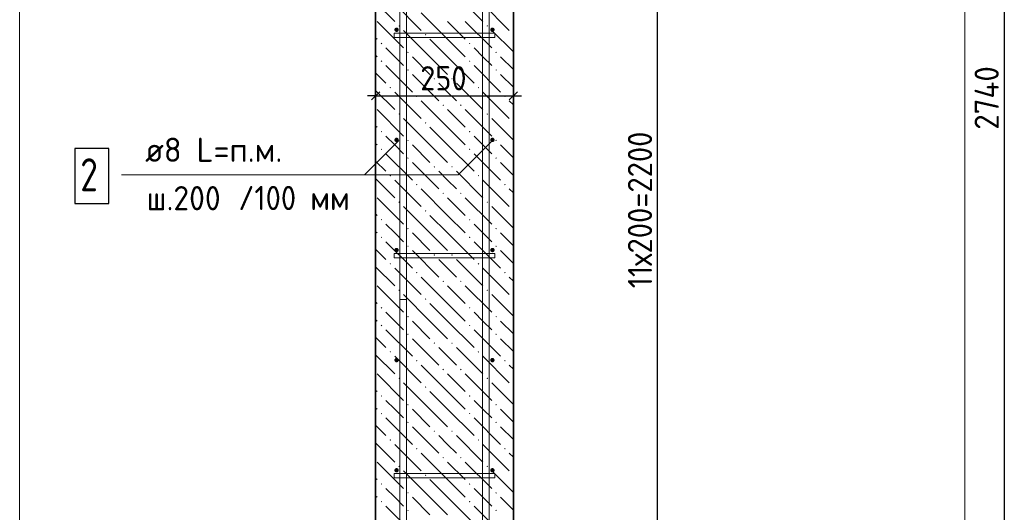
# Model space of a CAD drawing. Header units: millimetres. Extents: x 0 to 50400, y 0 to 35640.
# Tile 8 of 19: x 14309 to 25033, y 17143 to 22511. Entities that reach past the tile are written whole.
import ezdxf

# ---------------------------------------------------------------- set-up
doc = ezdxf.new("R2010")
doc.units = ezdxf.units.MM
doc.linetypes.add('______2', pattern=[324, 240, -84])
for name, color, linetype, lineweight in [('Standard', 7, 'Continuous', 25), ('Выпуски арматуры Г-обр.', 52, 'Continuous', 25), ('ЖБ Стена верхний уровень', 7, 'Continuous', 35), ('Позиционная метка линия выноска', 7, 'Continuous', 13), ('Позиционная метка номер позиции', 7, 'Continuous', 13)]:
    doc.layers.add(name, color=color, linetype=linetype, lineweight=lineweight)
for name, color, linetype, true_color in [('Стена фоновая арматура У1', 7, '______2', 0xa0a0a0), ('Стена фоновая арматура Х1', 7, '______2', 0xa0a0a0), ('Стена фоновая затяжка С-обр.', 7, '______2', 0xa0a0a0)]:
    doc.layers.add(name, color=color, linetype=linetype, true_color=true_color)
doc.styles.add('ISOCPEUR', font='txt')

msp = doc.modelspace()

# ---------------------------------------------------------------- hatches: boundary and pattern name
at = {"layer": 'ЖБ Стена верхний уровень', "linetype": 'Continuous', "lineweight": 18, "transparency": 33554687}
for points in [[(18434, 22443), (18442, 22451), (18450, 22443), (18442, 22435)], [(19394, 22443), (19402, 22451), (19410, 22443), (19402, 22435)], [(18722, 22347), (18730, 22355), (18738, 22347), (18730, 22339)], [(19682, 22347), (19686, 22351), (19686, 22343)], [(18242, 22251), (18250, 22259), (18258, 22251), (18250, 22243)], [(19202, 22251), (19210, 22259), (19218, 22251), (19210, 22243)], [(18530, 22155), (18538, 22163), (18546, 22155), (18538, 22147)], [(19490, 22155), (19498, 22163), (19506, 22155), (19498, 22147)], [(18242, 22059), (18250, 22067), (18258, 22059), (18250, 22051)], [(19202, 22059), (19210, 22067), (19218, 22059), (19210, 22051)], [(18530, 21963), (18538, 21971), (18546, 21963), (18538, 21955)], [(19490, 21963), (19498, 21971), (19506, 21963), (19498, 21955)], [(18338, 21771), (18346, 21779), (18354, 21771), (18346, 21763)], [(18818, 21867), (18826, 21875), (18834, 21867), (18826, 21859)], [(19010, 21867), (19018, 21875), (19026, 21867), (19018, 21859)], [(19298, 21771), (19306, 21779), (19314, 21771), (19306, 21763)], [(18626, 21675), (18634, 21683), (18642, 21675), (18634, 21667)], [(19586, 21675), (19594, 21683), (19602, 21675), (19594, 21667)], [(18914, 21579), (18922, 21587), (18930, 21579), (18922, 21571)], [(19106, 21579), (19114, 21587), (19122, 21579), (19114, 21571)], [(18434, 21483), (18442, 21491), (18450, 21483), (18442, 21475)], [(19394, 21483), (19402, 21491), (19410, 21483), (19402, 21475)], [(18722, 21387), (18730, 21395), (18738, 21387), (18730, 21379)], [(19682, 21387), (19686, 21391), (19686, 21383)], [(18242, 21291), (18250, 21299), (18258, 21291), (18250, 21283)], [(19202, 21291), (19210, 21299), (19218, 21291), (19210, 21283)], [(18530, 21195), (18538, 21203), (18546, 21195), (18538, 21187)], [(19490, 21195), (19498, 21203), (19506, 21195), (19498, 21187)], [(18242, 21099), (18250, 21107), (18258, 21099), (18250, 21091)], [(19202, 21099), (19210, 21107), (19218, 21099), (19210, 21091)], [(18530, 21003), (18538, 21011), (18546, 21003), (18538, 20995)], [(18818, 20907), (18826, 20915), (18834, 20907), (18826, 20899)], [(19010, 20907), (19018, 20915), (19026, 20907), (19018, 20899)], [(19490, 21003), (19498, 21011), (19506, 21003), (19498, 20995)], [(18338, 20811), (18346, 20819), (18354, 20811), (18346, 20803)], [(19298, 20811), (19306, 20819), (19314, 20811), (19306, 20803)], [(18626, 20715), (18634, 20723), (18642, 20715), (18634, 20707)], [(19586, 20715), (19594, 20723), (19602, 20715), (19594, 20707)], [(18914, 20619), (18922, 20627), (18930, 20619), (18922, 20611)], [(19106, 20619), (19114, 20627), (19122, 20619), (19114, 20611)], [(18434, 20523), (18442, 20531), (18450, 20523), (18442, 20515)], [(19394, 20523), (19402, 20531), (19410, 20523), (19402, 20515)], [(18722, 20427), (18730, 20435), (18738, 20427), (18730, 20419)], [(19682, 20427), (19686, 20431), (19686, 20423)], [(18242, 20331), (18250, 20339), (18258, 20331), (18250, 20323)], [(19202, 20331), (19210, 20339), (19218, 20331), (19210, 20323)], [(18530, 20235), (18538, 20243), (18546, 20235), (18538, 20227)], [(19490, 20235), (19498, 20243), (19506, 20235), (19498, 20227)], [(18242, 20139), (18250, 20147), (18258, 20139), (18250, 20131)], [(19202, 20139), (19210, 20147), (19218, 20139), (19210, 20131)], [(18530, 20043), (18538, 20051), (18546, 20043), (18538, 20035)], [(18818, 19947), (18826, 19955), (18834, 19947), (18826, 19939)], [(19010, 19947), (19018, 19955), (19026, 19947), (19018, 19939)], [(19490, 20043), (19498, 20051), (19506, 20043), (19498, 20035)], [(18338, 19851), (18346, 19859), (18354, 19851), (18346, 19843)], [(19298, 19851), (19306, 19859), (19314, 19851), (19306, 19843)], [(18626, 19755), (18634, 19763), (18642, 19755), (18634, 19747)], [(19586, 19755), (19594, 19763), (19602, 19755), (19594, 19747)], [(18914, 19659), (18922, 19667), (18930, 19659), (18922, 19651)], [(19106, 19659), (19114, 19667), (19122, 19659), (19114, 19651)], [(18434, 19563), (18442, 19571), (18450, 19563), (18442, 19555)], [(19394, 19563), (19402, 19571), (19410, 19563), (19402, 19555)], [(18722, 19467), (18730, 19475), (18738, 19467), (18730, 19459)], [(19682, 19467), (19686, 19471), (19686, 19463)], [(18242, 19371), (18250, 19379), (18258, 19371), (18250, 19363)], [(19202, 19371), (19210, 19379), (19218, 19371), (19210, 19363)], [(18530, 19275), (18538, 19283), (18546, 19275), (18538, 19267)], [(19490, 19275), (19498, 19283), (19506, 19275), (19498, 19267)], [(18242, 19179), (18250, 19187), (18258, 19179), (18250, 19171)], [(18530, 19083), (18538, 19091), (18546, 19083), (18538, 19075)], [(19202, 19179), (19210, 19187), (19218, 19179), (19210, 19171)], [(19490, 19083), (19498, 19091), (19506, 19083), (19498, 19075)], [(18818, 18987), (18826, 18995), (18834, 18987), (18826, 18979)], [(19010, 18987), (19018, 18995), (19026, 18987), (19018, 18979)], [(18338, 18891), (18346, 18899), (18354, 18891), (18346, 18883)], [(19298, 18891), (19306, 18899), (19314, 18891), (19306, 18883)], [(18626, 18795), (18634, 18803), (18642, 18795), (18634, 18787)], [(19586, 18795), (19594, 18803), (19602, 18795), (19594, 18787)], [(18914, 18699), (18922, 18707), (18930, 18699), (18922, 18691)], [(19106, 18699), (19114, 18707), (19122, 18699), (19114, 18691)], [(18434, 18603), (18442, 18611), (18450, 18603), (18442, 18595)], [(19394, 18603), (19402, 18611), (19410, 18603), (19402, 18595)], [(18722, 18507), (18730, 18515), (18738, 18507), (18730, 18499)], [(19682, 18507), (19686, 18511), (19686, 18503)], [(18242, 18411), (18250, 18419), (18258, 18411), (18250, 18403)], [(19202, 18411), (19210, 18419), (19218, 18411), (19210, 18403)], [(18530, 18315), (18538, 18323), (18546, 18315), (18538, 18307)], [(19490, 18315), (19498, 18323), (19506, 18315), (19498, 18307)], [(18242, 18219), (18250, 18227), (18258, 18219), (18250, 18211)], [(18530, 18123), (18538, 18131), (18546, 18123), (18538, 18115)], [(19202, 18219), (19210, 18227), (19218, 18219), (19210, 18211)], [(19490, 18123), (19498, 18131), (19506, 18123), (19498, 18115)], [(18818, 18027), (18826, 18035), (18834, 18027), (18826, 18019)], [(19010, 18027), (19018, 18035), (19026, 18027), (19018, 18019)], [(18338, 17931), (18346, 17939), (18354, 17931), (18346, 17923)], [(19298, 17931), (19306, 17939), (19314, 17931), (19306, 17923)], [(18626, 17835), (18634, 17843), (18642, 17835), (18634, 17827)], [(19586, 17835), (19594, 17843), (19602, 17835), (19594, 17827)], [(18914, 17739), (18922, 17747), (18930, 17739), (18922, 17731)], [(19106, 17739), (19114, 17747), (19122, 17739), (19114, 17731)], [(18434, 17643), (18442, 17651), (18450, 17643), (18442, 17635)], [(19394, 17643), (19402, 17651), (19410, 17643), (19402, 17635)], [(18722, 17547), (18730, 17555), (18738, 17547), (18730, 17539)], [(19682, 17547), (19686, 17551), (19686, 17543)], [(18242, 17451), (18250, 17459), (18258, 17451), (18250, 17443)], [(19202, 17451), (19210, 17459), (19218, 17451), (19210, 17443)], [(18242, 17259), (18250, 17267), (18258, 17259), (18250, 17251)], [(18530, 17355), (18538, 17363), (18546, 17355), (18538, 17347)], [(19202, 17259), (19210, 17267), (19218, 17259), (19210, 17251)], [(19490, 17355), (19498, 17363), (19506, 17355), (19498, 17347)], [(18530, 17163), (18538, 17171), (18546, 17163), (18538, 17155)], [(19490, 17163), (19498, 17171), (19506, 17163), (19498, 17155)]]:
    msp.add_hatch(color=7, dxfattribs=at).paths.add_polyline_path(points, flags=16)
at = {"layer": 'Стена фоновая арматура У1', "linetype": 'Continuous', "lineweight": 13, "transparency": 33554687}
for points in [[(18438, 22401), (18436, 22411), (18431, 22418), (18423, 22424), (18414, 22425), (18405, 22424), (18397, 22418), (18392, 22411), (18390, 22401), (18392, 22392), (18397, 22384), (18405, 22379), (18414, 22377), (18423, 22379), (18431, 22384), (18436, 22392)], [(19482, 22401), (19480, 22411), (19475, 22418), (19467, 22424), (19458, 22425), (19449, 22424), (19441, 22418), (19436, 22411), (19434, 22401), (19436, 22392), (19441, 22384), (19449, 22379), (19458, 22377), (19467, 22379), (19475, 22384), (19480, 22392)], [(18438, 21201), (18436, 21211), (18431, 21218), (18423, 21224), (18414, 21225), (18405, 21224), (18397, 21218), (18392, 21211), (18390, 21201), (18392, 21192), (18397, 21184), (18405, 21179), (18414, 21177), (18423, 21179), (18431, 21184), (18436, 21192)], [(19482, 21201), (19480, 21211), (19475, 21218), (19467, 21224), (19458, 21225), (19449, 21224), (19441, 21218), (19436, 21211), (19434, 21201), (19436, 21192), (19441, 21184), (19449, 21179), (19458, 21177), (19467, 21179), (19475, 21184), (19480, 21192)], [(18438, 20001), (18436, 20011), (18431, 20018), (18423, 20024), (18414, 20025), (18405, 20024), (18397, 20018), (18392, 20011), (18390, 20001), (18392, 19992), (18397, 19984), (18405, 19979), (18414, 19977), (18423, 19979), (18431, 19984), (18436, 19992)], [(19482, 20001), (19480, 20011), (19475, 20018), (19467, 20024), (19458, 20025), (19449, 20024), (19441, 20018), (19436, 20011), (19434, 20001), (19436, 19992), (19441, 19984), (19449, 19979), (19458, 19977), (19467, 19979), (19475, 19984), (19480, 19992)], [(18438, 18801), (18436, 18811), (18431, 18818), (18423, 18824), (18414, 18825), (18405, 18824), (18397, 18818), (18392, 18811), (18390, 18801), (18392, 18792), (18397, 18784), (18405, 18779), (18414, 18777), (18423, 18779), (18431, 18784), (18436, 18792)], [(19482, 18801), (19480, 18811), (19475, 18818), (19467, 18824), (19458, 18825), (19449, 18824), (19441, 18818), (19436, 18811), (19434, 18801), (19436, 18792), (19441, 18784), (19449, 18779), (19458, 18777), (19467, 18779), (19475, 18784), (19480, 18792)], [(18438, 17601), (18436, 17611), (18431, 17618), (18423, 17624), (18414, 17625), (18405, 17624), (18397, 17618), (18392, 17611), (18390, 17601), (18392, 17592), (18397, 17584), (18405, 17579), (18414, 17577), (18423, 17579), (18431, 17584), (18436, 17592)], [(19482, 17601), (19480, 17611), (19475, 17618), (19467, 17624), (19458, 17625), (19449, 17624), (19441, 17618), (19436, 17611), (19434, 17601), (19436, 17592), (19441, 17584), (19449, 17579), (19458, 17577), (19467, 17579), (19475, 17584), (19480, 17592)]]:
    msp.add_hatch(color=7, dxfattribs=at).paths.add_polyline_path(points)

# ---------------------------------------------------------------- linework, layer by layer
at = {"layer": 'Standard', "color": 7, "linetype": 'Continuous', "lineweight": -3, "transparency": 33554687}
for p, q in [((25033, 29901), (25033, 13461)), ((18186, 21681), (18186, 21831)), ((19686, 21681), (19686, 21831)), ((18186, 21681), (18096, 21681)), ((18186, 21681), (18186, 21531)), ((18186, 21681), (19686, 21681)), ((19686, 21681), (19686, 21531)), ((19686, 21681), (19776, 21681))]:
    msp.add_line(p, q, dxfattribs=at)
at = {"layer": 'Standard', "color": 7, "linetype": 'Continuous', "lineweight": 25, "transparency": 33554687}
for p, q in [((18141, 21636), (18231, 21726)), ((19641, 21636), (19731, 21726))]:
    msp.add_line(p, q, dxfattribs=at)
at = {"layer": 'Standard', "color": 254, "linetype": 'Continuous', "lineweight": 13, "true_color": 0xc4c4ff, "transparency": 33554687}
msp.add_lwpolyline([(14309, 9792), (24604, 9792), (24604, 32592), (14309, 32592), (14309, 9792)], dxfattribs=at)
at = {"layer": 'Standard', "color": 7, "linetype": 'Continuous', "lineweight": -3, "transparency": 33554687}
msp.add_lwpolyline([(21257, 13941), (21257, 14449), (21257, 14449), (21257, 27129)], dxfattribs=at)
at = {"layer": 'Выпуски арматуры Г-обр.', "color": 251, "linetype": '______2', "lineweight": 13, "true_color": 0x656565, "transparency": 33554687}
msp.add_lwpolyline([(18522, 19461), (18522, 11559), (17280, 11559), (17280, 11631), (18450, 11631), (18450, 19461), (18522, 19461)], dxfattribs=at)
at = {"layer": 'ЖБ Стена верхний уровень', "color": 7, "linetype": 'Continuous', "lineweight": 35, "transparency": 33554687}
for p, q in [((18186, 29901), (18186, 13461)), ((19686, 13461), (19686, 29901))]:
    msp.add_line(p, q, dxfattribs=at)
at = {"layer": 'ЖБ Стена верхний уровень', "color": 9, "linetype": 'Continuous', "lineweight": 18, "true_color": 0xc7c7c7, "transparency": 33554687}
for p, q in [((19066, 22779), (19354, 22491)), ((18186, 22699), (18394, 22491)), ((18394, 22683), (18682, 22395)), ((19354, 22683), (19642, 22395)), ((18970, 22299), (18682, 22587)), ((18202, 22491), (18490, 22203)), ((18970, 22491), (19162, 22299)), ((19162, 22491), (19450, 22203)), ((18186, 22315), (18202, 22299)), ((18778, 22107), (18490, 22395)), ((19686, 22159), (19450, 22395)), ((18394, 22107), (18298, 22203)), ((18778, 22299), (18970, 22107)), ((18970, 22299), (19162, 22107)), ((19354, 22107), (19258, 22203)), ((18186, 22123), (18202, 22107)), ((18490, 22011), (18394, 22107)), ((18586, 22107), (18778, 21915)), ((18778, 22107), (18970, 21915)), ((18970, 22107), (19258, 21819)), ((19450, 22011), (19354, 22107)), ((19546, 22107), (19686, 21967)), ((18298, 22011), (18586, 21723)), ((19258, 22011), (19546, 21723)), ((18186, 21931), (18298, 21819)), ((18586, 21915), (18874, 21627)), ((19546, 21915), (19686, 21775)), ((18970, 21723), (18874, 21819)), ((19066, 21819), (19354, 21531)), ((18186, 21739), (18394, 21531)), ((18394, 21723), (18682, 21435)), ((19066, 21627), (18970, 21723)), ((19354, 21723), (19642, 21435)), ((18970, 21339), (18682, 21627)), ((19686, 21583), (19642, 21627)), ((18202, 21531), (18490, 21243)), ((18970, 21531), (19162, 21339)), ((19162, 21531), (19450, 21243)), ((18186, 21355), (18202, 21339)), ((18778, 21147), (18490, 21435)), ((19686, 21199), (19450, 21435)), ((18394, 21147), (18298, 21243)), ((18778, 21339), (18970, 21147)), ((18970, 21339), (19162, 21147)), ((19354, 21147), (19258, 21243)), ((18186, 21163), (18202, 21147)), ((18490, 21051), (18394, 21147)), ((18586, 21147), (18778, 20955)), ((18778, 21147), (18970, 20955)), ((18970, 21147), (19258, 20859)), ((19450, 21051), (19354, 21147)), ((19546, 21147), (19686, 21007)), ((18298, 21051), (18586, 20763)), ((19258, 21051), (19546, 20763)), ((18186, 20971), (18298, 20859)), ((18586, 20955), (18874, 20667)), ((19546, 20955), (19686, 20815)), ((18970, 20763), (18874, 20859)), ((19066, 20859), (19354, 20571)), ((18186, 20779), (18394, 20571)), ((18394, 20763), (18682, 20475)), ((19066, 20667), (18970, 20763)), ((19354, 20763), (19642, 20475)), ((18970, 20379), (18682, 20667)), ((19686, 20623), (19642, 20667)), ((18202, 20571), (18490, 20283)), ((18970, 20571), (19162, 20379)), ((19162, 20571), (19450, 20283)), ((18186, 20395), (18202, 20379)), ((18778, 20187), (18490, 20475)), ((18778, 20379), (18970, 20187)), ((18970, 20379), (19162, 20187)), ((19686, 20239), (19450, 20475)), ((18394, 20187), (18298, 20283)), ((19354, 20187), (19258, 20283)), ((18186, 20203), (18202, 20187)), ((18490, 20091), (18394, 20187)), ((18586, 20187), (18778, 19995)), ((18778, 20187), (18970, 19995)), ((18970, 20187), (19258, 19899)), ((19450, 20091), (19354, 20187)), ((19546, 20187), (19686, 20047)), ((18298, 20091), (18586, 19803)), ((19258, 20091), (19546, 19803)), ((18186, 20011), (18298, 19899)), ((18586, 19995), (18874, 19707)), ((19546, 19995), (19686, 19855)), ((18970, 19803), (18874, 19899)), ((19066, 19899), (19354, 19611)), ((18186, 19819), (18394, 19611)), ((18394, 19803), (18682, 19515)), ((19066, 19707), (18970, 19803)), ((19354, 19803), (19642, 19515)), ((18970, 19419), (18682, 19707)), ((19686, 19663), (19642, 19707)), ((18202, 19611), (18490, 19323)), ((18970, 19611), (19162, 19419)), ((19162, 19611), (19450, 19323)), ((18186, 19435), (18202, 19419)), ((18778, 19227), (18490, 19515)), ((18778, 19419), (18970, 19227)), ((18970, 19419), (19162, 19227)), ((19686, 19279), (19450, 19515)), ((18394, 19227), (18298, 19323)), ((19354, 19227), (19258, 19323)), ((18186, 19243), (18202, 19227)), ((18490, 19131), (18394, 19227)), ((18586, 19227), (18778, 19035)), ((18778, 19227), (18970, 19035)), ((18970, 19227), (19258, 18939)), ((19450, 19131), (19354, 19227)), ((19546, 19227), (19686, 19087)), ((18298, 19131), (18586, 18843)), ((19258, 19131), (19546, 18843)), ((18186, 19051), (18298, 18939)), ((18586, 19035), (18874, 18747)), ((19546, 19035), (19686, 18895)), ((18970, 18843), (18874, 18939)), ((19066, 18939), (19354, 18651)), ((18186, 18859), (18394, 18651)), ((18394, 18843), (18682, 18555)), ((19066, 18747), (18970, 18843)), ((19354, 18843), (19642, 18555)), ((18970, 18459), (18682, 18747)), ((19686, 18703), (19642, 18747)), ((18202, 18651), (18490, 18363)), ((18778, 18267), (18490, 18555)), ((18970, 18651), (19162, 18459)), ((19162, 18651), (19450, 18363)), ((19686, 18319), (19450, 18555)), ((18186, 18475), (18202, 18459)), ((18778, 18459), (18970, 18267)), ((18970, 18459), (19162, 18267)), ((18394, 18267), (18298, 18363)), ((19354, 18267), (19258, 18363)), ((18186, 18283), (18202, 18267)), ((18490, 18171), (18394, 18267)), ((18586, 18267), (18778, 18075)), ((18778, 18267), (18970, 18075)), ((18970, 18267), (19258, 17979)), ((19450, 18171), (19354, 18267)), ((19546, 18267), (19686, 18127)), ((18298, 18171), (18586, 17883)), ((19258, 18171), (19546, 17883)), ((18186, 18091), (18298, 17979)), ((18586, 18075), (18874, 17787)), ((19546, 18075), (19686, 17935)), ((18970, 17883), (18874, 17979)), ((19066, 17979), (19354, 17691)), ((18186, 17899), (18394, 17691)), ((18394, 17883), (18682, 17595)), ((19066, 17787), (18970, 17883)), ((19354, 17883), (19642, 17595)), ((18970, 17499), (18682, 17787)), ((19686, 17743), (19642, 17787)), ((18202, 17691), (18490, 17403)), ((18778, 17307), (18490, 17595)), ((18970, 17691), (19162, 17499)), ((19162, 17691), (19450, 17403)), ((19686, 17359), (19450, 17595)), ((18186, 17515), (18202, 17499)), ((18778, 17499), (18970, 17307)), ((18970, 17499), (19162, 17307)), ((18394, 17307), (18298, 17403)), ((19354, 17307), (19258, 17403)), ((18186, 17323), (18202, 17307)), ((18490, 17211), (18394, 17307)), ((18586, 17307), (18778, 17115)), ((18778, 17307), (18970, 17115)), ((18970, 17307), (19258, 17019)), ((19450, 17211), (19354, 17307)), ((19546, 17307), (19686, 17167)), ((18298, 17211), (18586, 16923)), ((19258, 17211), (19546, 16923))]:
    msp.add_line(p, q, dxfattribs=at)
at = {"layer": 'Позиционная метка линия выноска', "color": 7, "linetype": 'Continuous', "lineweight": 13, "transparency": 33554687}
for points in [[(15419, 20821), (19084, 20821), (19458, 21195)], [(15419, 20821), (18064, 20821), (18438, 21195)]]:
    msp.add_lwpolyline(points, dxfattribs=at)
at = {"layer": 'Стена фоновая арматура У1', "color": 7, "linetype": 'Continuous', "lineweight": 25, "transparency": 33554687}
msp.add_lwpolyline([(14909, 20509), (15281, 20509), (15281, 21109), (14909, 21109), (14909, 20509)], dxfattribs=at)
at = {"layer": 'Стена фоновая арматура Х1', "color": 7, "linetype": 'Continuous', "lineweight": 18, "transparency": 33554687}
for points in [[(18450, 13461), (18450, 30723), (22722, 30723), (22722, 30651), (18522, 30651), (18522, 13461), (18450, 13461)], [(19350, 13461), (19350, 30603), (23742, 30603), (23742, 30531), (19422, 30531), (19422, 13461), (19350, 13461)]]:
    msp.add_lwpolyline(points, dxfattribs=at)
at = {"layer": 'Стена фоновая затяжка С-обр.', "color": 98, "linetype": 'Continuous', "lineweight": 13, "true_color": 0x005000, "transparency": 33554687}
for points in [[(19485, 22317), (18387, 22317), (18387, 22365), (19485, 22365), (19485, 22317)], [(19485, 19917), (18387, 19917), (18387, 19965), (19485, 19965), (19485, 19917)], [(19485, 17517), (18387, 17517), (18387, 17565), (19485, 17565), (19485, 17517)]]:
    msp.add_lwpolyline(points, dxfattribs=at)

# ---------------------------------------------------------------- texts
at = {"layer": 'Standard', "color": 7, "linetype": 'Continuous', "lineweight": 25, "transparency": 33554687, "insert": (18672, 21741), "char_height": 264, "width": 674.39, "attachment_point": 7, "style": 'ISOCPEUR'}
msp.add_mtext('\\W0.91;250', dxfattribs=at)
at = {"layer": 'Standard', "color": 7, "linetype": 'Continuous', "lineweight": 25, "transparency": 33554687, "char_height": 264, "attachment_point": 7, "rotation": 90, "style": 'ISOCPEUR'}
for s, insert, width in [('\\W0.93;2740', (24973, 21312), 888.46), ('\\W0.92;11х200=2200', (21197, 19585), 2047.76)]:
    msp.add_mtext(s, dxfattribs=dict(at, insert=insert, width=width))
at = {"layer": 'Позиционная метка номер позиции', "color": 7, "linetype": 'Continuous', "lineweight": 25, "transparency": 33554687, "insert": (16691, 20436), "char_height": 264, "width": 1388.4, "attachment_point": 7, "style": 'ISOCPEUR'}
msp.add_mtext('\\W0.92;/100 мм', dxfattribs=at)
at = {"layer": 'Стена фоновая арматура У1', "color": 7, "linetype": 'Continuous', "lineweight": 13, "transparency": 33554687, "attachment_point": 7, "style": 'ISOCPEUR'}
for s, insert, char_height, width in [('\\W0.97;ø8 L=п.м. ', (15675, 20962), 264, 1790.24), ('\\W0.78;2', (14969, 20641), 360, 391.69), ('\\W0.95;ш.200 ', (15692, 20434), 264, 1154.56)]:
    msp.add_mtext(s, dxfattribs=dict(at, insert=insert, char_height=char_height, width=width))

doc.saveas('drawing.dxf')
